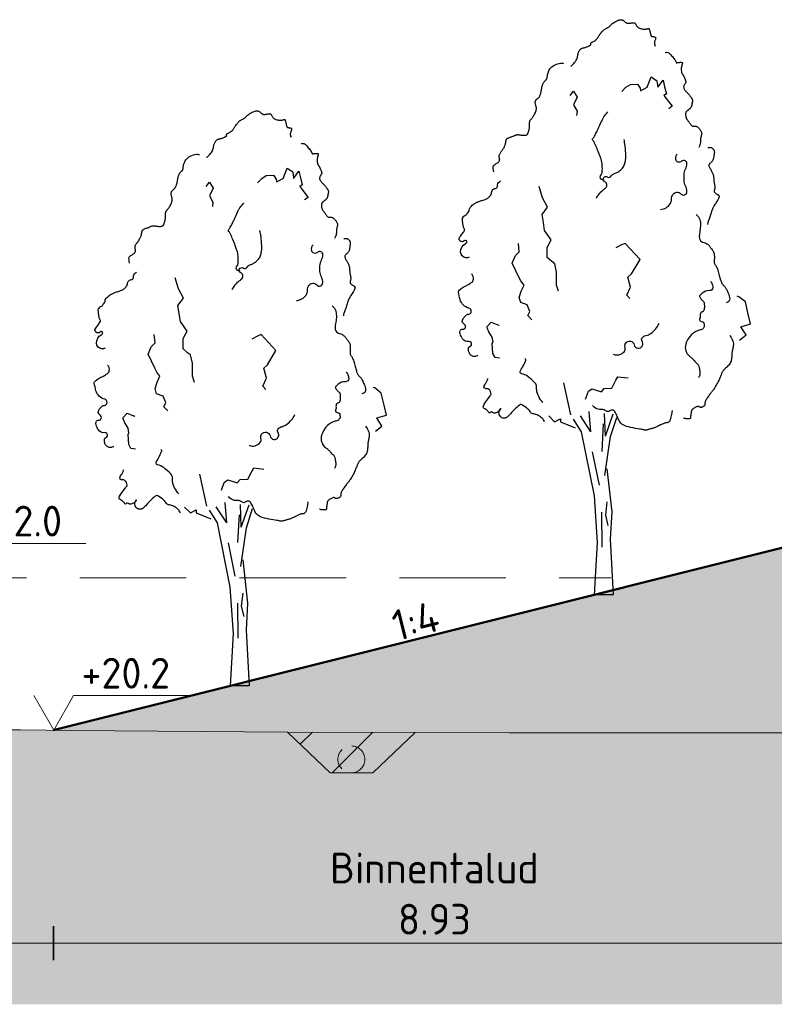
# Model space of a CAD drawing. Header units: metres. Extents: x 161377 to 162521, y 378914 to 379231.
# Tile 56 of 77: x 161836 to 161845, y 379163 to 379174. Entities that reach past the tile are written whole.
import ezdxf

# ---------------------------------------------------------------- set-up
doc = ezdxf.new("R2010")
doc.units = ezdxf.units.M
doc.linetypes.add('DASHED2', pattern=[0.375, 0.25, -0.125])
doc.linetypes.add('HIDDEN', pattern=[9.525, 6.35, -3.175])
for name, color, linetype, lineweight in [('B-WE-GR-MAAIVELD-GD', 253, 'Continuous', 18), ('N-XX-GR-BOOM-SD', 90, 'Continuous', 25), ('N-XX-GW-GROND_TEELAARDE-WERK-A-200', 7, 'Continuous', 18), ('N-XX-GW-WATERGANG-GD', 90, 'Continuous', 50), ('X-XX-AL-M', 7, 'Continuous', 18), ('X-XX-AL-NAP-M', 7, 'Continuous', 18)]:
    doc.layers.add(name, color=color, linetype=linetype, lineweight=lineweight)
doc.layers.add('N-WE-GW-GROND-A', color=7, linetype='Continuous', lineweight=35, true_color=0xffdf7f)
doc.layers.add('waterspiegel', color=7, linetype='Continuous', lineweight=13, true_color=0x0544ff)
doc.styles.add('RH-NLCS-A', font='NLCS-ISO.ttf')
doc.dimstyles.new('RH-NLCS-IT-A$0', dxfattribs={"dimscale": 0, "dimtxt": 2.5, "dimasz": 2.5, "dimexe": 1, "dimexo": 5, "dimgap": 0.5, "dimtad": 1, "dimzin": 1, "dimdsep": 46, "dimtxsty": 'RH-NLCS-A', "dimcen": 2.5, "dimdle": 1, "dimclrd": 256, "dimclre": 8, "dimclrt": 256, "dimadec": 0, "dimazin": 0, "dimtfac": 1, "dimtmove": 0, "dimatfit": 3, "dimfxl": 1, "dimfxlon": 1, "dimlwd": -1, "dimlwe": 13, "dimarcsym": 1})

# ---------------------------------------------------------------- blocks, each defined once
blk = doc.blocks.new('Peilmaat')
blk.add_lwpolyline([(-0.1617, 0.28), (0, 0), (0.1617, 0.28), (1.1425, 0.28)])
at = {"style": 'RH-NLCS-A'}
blk.add_attdef('NAP', (0.2266, 0.3375), '', height=0.25, dxfattribs=at)
blk = doc.blocks.new('*D15')
at = {"layer": 'Defpoints', "color": 0, "transparency": 16777216}
for p in [(161845.213, 379168.014), (161836.28, 379165.779), (161845.213, 379163.282)]:
    blk.add_point(p, dxfattribs=at)
at = {"layer": 'X-XX-AL-M', "color": 8, "linetype": 'HIDDEN', "lineweight": 13, "transparency": 16777216}
for p, q in [((161836.28, 379163.482), (161836.28, 379163.082)), ((161845.213, 379163.482), (161845.213, 379163.082))]:
    blk.add_line(p, q, dxfattribs=at)
at = {"layer": 'X-XX-AL-M', "transparency": 16777216}
blk.add_line((161836.08, 379163.282), (161845.413, 379163.282), dxfattribs=at)
at = {"layer": 'X-XX-AL-M', "transparency": 16777216, "insert": (161840.746, 379163.862), "char_height": 0.36, "attachment_point": 5, "style": 'RH-NLCS-A'}
blk.add_mtext('Binnentalud  \\P8.93', dxfattribs=at)
blk = doc.blocks.new('_None')
blk = doc.blocks.new('*D19')
at = {"layer": 'Defpoints', "color": 0, "transparency": 16777216}
for p in [(161827.21, 379165.788), (161836.272, 379165.779), (161836.272, 379163.282)]:
    blk.add_point(p, dxfattribs=at)
at = {"layer": 'X-XX-AL-M', "color": 8, "linetype": 'HIDDEN', "lineweight": 13, "transparency": 16777216}
for p, q in [((161827.21, 379163.482), (161827.21, 379163.082)), ((161836.272, 379163.482), (161836.272, 379163.082))]:
    blk.add_line(p, q, dxfattribs=at)
at = {"layer": 'X-XX-AL-M', "transparency": 16777216}
blk.add_line((161827.01, 379163.282), (161836.472, 379163.282), dxfattribs=at)
at = {"layer": 'X-XX-AL-M', "transparency": 16777216, "insert": (161831.741, 379163.562), "char_height": 0.36, "attachment_point": 5, "style": 'RH-NLCS-A'}
blk.add_mtext('Bestaand bos ', dxfattribs=at)
blk = doc.blocks.new('Vboom')
at = {"color": 1, "true_color": 0xff0000}
for p, q in [((-0.078, 3.821), (-0.325, 4.198)), ((-0.078, 3.821), (-0.118, 4.301)), ((0.263, 3.725), (0.24, 4.255)), ((0.263, 3.725), (0.447, 4.244)), ((0.381, 3.711), (0.528, 4.163)), ((-0.048, 3.356), (0.113, 2.572)), ((0.297, 2.179), (0.263, 1.868)), ((0.171, 1.937), (0.182, 1.119)), ((0.263, 1.868), (0.321, 1.626)), ((0.445, 0), (0, 0))]:
    blk.add_line(p, q, dxfattribs=at)
for points in [[(-0.55, 12.392), (-0.544, 12.397), (-0.533, 12.407), (-0.517, 12.422), (-0.499, 12.441), (-0.479, 12.463), (-0.459, 12.486), (-0.44, 12.511), (-0.423, 12.536), (-0.411, 12.56), (-0.402, 12.583), (-0.395, 12.606), (-0.39, 12.627), (-0.386, 12.648), (-0.383, 12.668), (-0.38, 12.687), (-0.375, 12.706), (-0.369, 12.723), (-0.362, 12.74), (-0.353, 12.755), (-0.344, 12.769), (-0.334, 12.782), (-0.324, 12.793), (-0.314, 12.803), (-0.304, 12.81), (-0.294, 12.816), (-0.285, 12.821), (-0.276, 12.824), (-0.267, 12.826), (-0.257, 12.828), (-0.247, 12.83), (-0.235, 12.832), (-0.223, 12.835), (-0.209, 12.839), (-0.194, 12.844), (-0.179, 12.85), (-0.163, 12.856), (-0.148, 12.862), (-0.133, 12.868), (-0.12, 12.874), (-0.109, 12.879), (-0.1, 12.884), (-0.093, 12.889), (-0.088, 12.893), (-0.084, 12.896), (-0.082, 12.9), (-0.081, 12.903), (-0.08, 12.907), (-0.081, 12.911), (-0.082, 12.915), (-0.082, 12.92), (-0.083, 12.924), (-0.083, 12.93), (-0.082, 12.935), (-0.079, 12.941), (-0.074, 12.946), (-0.067, 12.952), (-0.057, 12.958), (-0.045, 12.965), (-0.032, 12.971), (-0.018, 12.979), (-0.003, 12.986), (0.012, 12.995), (0.027, 13.004), (0.04, 13.014), (0.052, 13.025), (0.063, 13.037), (0.072, 13.05), (0.081, 13.063), (0.09, 13.078), (0.1, 13.094), (0.11, 13.11), (0.121, 13.128), (0.134, 13.146), (0.148, 13.164), (0.162, 13.183), (0.177, 13.201), (0.193, 13.218), (0.208, 13.234), (0.223, 13.249), (0.238, 13.261), (0.252, 13.27), (0.265, 13.278), (0.277, 13.284), (0.289, 13.29), (0.301, 13.295), (0.312, 13.3), (0.323, 13.306), (0.335, 13.314), (0.347, 13.323), (0.359, 13.334), (0.372, 13.347), (0.386, 13.361), (0.401, 13.375), (0.417, 13.389), (0.435, 13.404), (0.454, 13.418), (0.474, 13.432), (0.496, 13.444), (0.519, 13.456), (0.542, 13.466), (0.564, 13.475), (0.586, 13.482), (0.606, 13.486), (0.624, 13.488), (0.64, 13.488), (0.654, 13.486), (0.665, 13.481), (0.676, 13.476), (0.685, 13.469), (0.694, 13.461), (0.702, 13.453), (0.711, 13.445), (0.719, 13.438), (0.728, 13.431), (0.738, 13.424), (0.747, 13.419), (0.758, 13.414), (0.768, 13.41), (0.779, 13.406), (0.79, 13.404), (0.802, 13.404), (0.813, 13.404), (0.825, 13.405), (0.837, 13.406), (0.849, 13.408), (0.862, 13.41), (0.873, 13.413), (0.885, 13.415), (0.897, 13.417), (0.908, 13.419), (0.918, 13.419), (0.928, 13.419), (0.938, 13.418), (0.947, 13.415), (0.955, 13.41), (0.962, 13.404), (0.968, 13.395), (0.974, 13.385), (0.98, 13.373), (0.986, 13.361), (0.993, 13.348), (1.002, 13.335), (1.012, 13.323), (1.025, 13.311), (1.04, 13.301), (1.057, 13.292), (1.076, 13.285), (1.096, 13.279), (1.117, 13.274), (1.138, 13.27), (1.158, 13.268), (1.176, 13.267), (1.194, 13.267), (1.209, 13.269), (1.223, 13.271), (1.236, 13.273), (1.247, 13.276), (1.256, 13.278), (1.264, 13.281), (1.271, 13.282), (1.276, 13.283), (1.28, 13.283), (1.284, 13.281), (1.287, 13.278), (1.289, 13.274), (1.291, 13.268), (1.293, 13.261), (1.296, 13.252), (1.299, 13.241), (1.302, 13.229), (1.305, 13.216), (1.309, 13.202), (1.312, 13.188), (1.316, 13.174), (1.319, 13.161), (1.322, 13.149), (1.325, 13.138), (1.327, 13.128), (1.329, 13.12), (1.332, 13.113), (1.335, 13.108), (1.34, 13.103), (1.345, 13.099), (1.352, 13.096), (1.36, 13.094), (1.37, 13.093), (1.38, 13.092), (1.391, 13.091), (1.402, 13.089), (1.412, 13.088), (1.421, 13.085), (1.428, 13.082), (1.434, 13.077), (1.438, 13.071), (1.44, 13.065), (1.441, 13.056), (1.44, 13.047), (1.438, 13.037), (1.435, 13.025), (1.43, 13.012), (1.425, 12.998), (1.42, 12.983), (1.416, 12.967), (1.413, 12.95), (1.412, 12.932), (1.414, 12.912), (1.419, 12.891), (1.429, 12.869)], [(1.665, 12.717), (1.679, 12.722), (1.693, 12.725), (1.707, 12.725), (1.721, 12.723), (1.736, 12.718), (1.75, 12.709), (1.766, 12.698), (1.782, 12.683), (1.799, 12.665), (1.817, 12.645), (1.834, 12.623), (1.852, 12.601), (1.868, 12.579), (1.883, 12.557), (1.896, 12.538), (1.907, 12.521), (1.916, 12.508), (1.921, 12.498), (1.925, 12.49), (1.927, 12.485), (1.928, 12.482), (1.927, 12.48), (1.927, 12.479), (1.926, 12.478), (1.925, 12.478), (1.925, 12.478), (1.925, 12.478), (1.927, 12.478), (1.93, 12.479), (1.934, 12.479), (1.941, 12.48), (1.95, 12.481), (1.961, 12.483), (1.974, 12.484), (1.988, 12.486), (2.002, 12.488), (2.017, 12.489), (2.03, 12.489), (2.042, 12.489), (2.053, 12.488), (2.06, 12.486), (2.065, 12.483), (2.068, 12.479), (2.069, 12.474), (2.069, 12.468), (2.068, 12.462), (2.065, 12.454), (2.063, 12.446), (2.06, 12.437), (2.057, 12.428), (2.054, 12.418), (2.052, 12.407), (2.049, 12.396), (2.047, 12.384), (2.045, 12.371), (2.044, 12.358), (2.043, 12.344), (2.043, 12.331), (2.043, 12.317), (2.044, 12.303), (2.045, 12.289), (2.046, 12.276), (2.049, 12.264), (2.051, 12.253), (2.054, 12.242), (2.058, 12.233), (2.061, 12.225), (2.065, 12.218), (2.069, 12.211), (2.073, 12.205), (2.076, 12.2), (2.08, 12.195), (2.083, 12.191), (2.086, 12.187), (2.089, 12.183), (2.092, 12.179), (2.096, 12.174), (2.099, 12.168), (2.103, 12.161), (2.107, 12.152), (2.112, 12.141), (2.117, 12.13), (2.122, 12.117), (2.127, 12.104), (2.132, 12.091), (2.137, 12.078), (2.142, 12.067), (2.145, 12.057), (2.148, 12.048), (2.151, 12.041), (2.152, 12.036), (2.152, 12.031), (2.152, 12.026), (2.15, 12.02), (2.147, 12.015), (2.143, 12.008), (2.138, 11.999), (2.131, 11.99), (2.125, 11.979), (2.118, 11.967), (2.112, 11.955), (2.106, 11.942), (2.102, 11.93), (2.099, 11.917), (2.098, 11.905), (2.1, 11.893), (2.102, 11.881), (2.107, 11.869), (2.112, 11.858), (2.119, 11.847), (2.126, 11.837), (2.134, 11.827), (2.143, 11.817), (2.152, 11.807), (2.162, 11.797), (2.171, 11.787), (2.181, 11.778), (2.191, 11.768), (2.201, 11.758), (2.21, 11.748), (2.219, 11.738), (2.228, 11.727), (2.237, 11.717), (2.245, 11.706), (2.253, 11.696), (2.26, 11.685), (2.267, 11.675), (2.274, 11.666), (2.28, 11.657), (2.285, 11.648), (2.29, 11.639), (2.295, 11.631), (2.298, 11.623), (2.301, 11.615), (2.304, 11.608), (2.305, 11.601), (2.306, 11.594), (2.306, 11.587), (2.306, 11.579), (2.305, 11.572), (2.303, 11.564), (2.302, 11.555), (2.3, 11.546), (2.298, 11.536), (2.296, 11.525), (2.294, 11.514), (2.292, 11.501), (2.29, 11.489), (2.287, 11.477), (2.283, 11.465), (2.279, 11.453), (2.275, 11.442), (2.269, 11.432), (2.263, 11.424), (2.256, 11.416), (2.249, 11.408), (2.242, 11.402), (2.235, 11.396), (2.229, 11.391), (2.223, 11.386), (2.217, 11.381), (2.212, 11.377), (2.208, 11.373), (2.203, 11.37), (2.199, 11.366), (2.195, 11.362), (2.19, 11.359), (2.186, 11.355), (2.18, 11.351), (2.175, 11.347), (2.169, 11.342), (2.163, 11.337), (2.158, 11.33), (2.153, 11.323), (2.149, 11.314), (2.146, 11.303), (2.144, 11.291), (2.143, 11.277), (2.143, 11.263), (2.144, 11.248), (2.146, 11.233), (2.148, 11.219), (2.151, 11.206), (2.154, 11.194), (2.158, 11.183), (2.162, 11.174), (2.166, 11.166), (2.171, 11.158), (2.177, 11.15), (2.184, 11.141), (2.191, 11.131), (2.2, 11.12), (2.209, 11.107), (2.219, 11.092), (2.23, 11.076), (2.241, 11.06), (2.253, 11.045), (2.264, 11.031), (2.275, 11.018), (2.286, 11.008), (2.296, 11), (2.305, 10.995), (2.314, 10.992), (2.323, 10.99), (2.332, 10.99), (2.34, 10.991), (2.348, 10.992), (2.357, 10.993), (2.365, 10.993), (2.374, 10.993), (2.383, 10.992), (2.392, 10.989), (2.401, 10.986), (2.411, 10.981), (2.422, 10.974), (2.433, 10.965), (2.444, 10.954), (2.455, 10.941), (2.467, 10.927), (2.478, 10.912), (2.488, 10.897), (2.498, 10.883), (2.506, 10.869), (2.512, 10.856), (2.517, 10.844), (2.52, 10.834), (2.522, 10.825), (2.522, 10.816), (2.521, 10.808), (2.52, 10.801), (2.517, 10.792), (2.515, 10.784), (2.512, 10.775), (2.509, 10.764), (2.506, 10.753), (2.503, 10.741), (2.501, 10.728), (2.498, 10.715), (2.497, 10.7), (2.496, 10.684), (2.495, 10.667), (2.495, 10.648), (2.494, 10.628), (2.491, 10.606), (2.486, 10.581), (2.478, 10.555), (2.467, 10.525), (2.451, 10.492)], [(-2.358, 9.917), (-2.367, 9.96), (-2.372, 9.995), (-2.374, 10.021), (-2.372, 10.041), (-2.367, 10.057), (-2.36, 10.068), (-2.35, 10.077), (-2.339, 10.086), (-2.326, 10.094), (-2.313, 10.103), (-2.299, 10.113), (-2.284, 10.122), (-2.27, 10.132), (-2.257, 10.141), (-2.246, 10.151), (-2.236, 10.161), (-2.229, 10.17), (-2.224, 10.18), (-2.22, 10.189), (-2.219, 10.199), (-2.218, 10.208), (-2.219, 10.218), (-2.22, 10.227), (-2.222, 10.237), (-2.225, 10.247), (-2.227, 10.258), (-2.229, 10.268), (-2.231, 10.279), (-2.231, 10.291), (-2.23, 10.302), (-2.228, 10.314), (-2.224, 10.327), (-2.218, 10.34), (-2.21, 10.353), (-2.201, 10.367), (-2.191, 10.381), (-2.18, 10.396), (-2.168, 10.411), (-2.157, 10.426), (-2.146, 10.442), (-2.135, 10.458), (-2.126, 10.474), (-2.117, 10.491), (-2.109, 10.507), (-2.102, 10.523), (-2.095, 10.538), (-2.09, 10.553), (-2.085, 10.566), (-2.082, 10.578), (-2.079, 10.59), (-2.077, 10.6), (-2.076, 10.61), (-2.075, 10.619), (-2.074, 10.627), (-2.073, 10.636), (-2.072, 10.644), (-2.07, 10.652), (-2.069, 10.661), (-2.066, 10.669), (-2.062, 10.677), (-2.057, 10.685), (-2.051, 10.693), (-2.043, 10.7), (-2.033, 10.707), (-2.021, 10.714), (-2.007, 10.72), (-1.992, 10.726), (-1.976, 10.732), (-1.959, 10.738), (-1.942, 10.743), (-1.926, 10.749), (-1.91, 10.755), (-1.895, 10.761), (-1.882, 10.767), (-1.868, 10.773), (-1.856, 10.779), (-1.843, 10.784), (-1.831, 10.788), (-1.818, 10.791), (-1.806, 10.793), (-1.792, 10.793), (-1.778, 10.792), (-1.764, 10.791), (-1.75, 10.788), (-1.735, 10.786), (-1.72, 10.783), (-1.704, 10.781), (-1.689, 10.779), (-1.674, 10.778), (-1.658, 10.777), (-1.643, 10.777), (-1.629, 10.778), (-1.616, 10.78), (-1.604, 10.783), (-1.593, 10.786), (-1.583, 10.79), (-1.575, 10.795), (-1.569, 10.8), (-1.564, 10.806), (-1.56, 10.813), (-1.557, 10.821), (-1.554, 10.829), (-1.551, 10.838), (-1.548, 10.848), (-1.544, 10.858), (-1.54, 10.869), (-1.536, 10.88), (-1.533, 10.893), (-1.529, 10.905), (-1.526, 10.919), (-1.523, 10.933), (-1.521, 10.947), (-1.519, 10.962), (-1.518, 10.977), (-1.518, 10.992), (-1.518, 11.007), (-1.518, 11.022), (-1.518, 11.037), (-1.518, 11.051), (-1.518, 11.064), (-1.517, 11.076), (-1.516, 11.087), (-1.514, 11.097), (-1.511, 11.106), (-1.508, 11.115), (-1.505, 11.123), (-1.501, 11.13), (-1.497, 11.137), (-1.492, 11.144), (-1.487, 11.15), (-1.481, 11.157), (-1.475, 11.165), (-1.467, 11.174), (-1.459, 11.184), (-1.45, 11.196), (-1.44, 11.21), (-1.428, 11.227), (-1.416, 11.246), (-1.404, 11.267), (-1.392, 11.288), (-1.381, 11.311), (-1.372, 11.333), (-1.364, 11.356), (-1.36, 11.377), (-1.357, 11.398), (-1.358, 11.417), (-1.36, 11.436), (-1.364, 11.453), (-1.368, 11.47), (-1.373, 11.486), (-1.377, 11.502), (-1.38, 11.517), (-1.382, 11.531), (-1.383, 11.546), (-1.382, 11.559), (-1.38, 11.572), (-1.376, 11.584), (-1.372, 11.595), (-1.366, 11.606), (-1.36, 11.615), (-1.353, 11.622), (-1.345, 11.629), (-1.337, 11.636), (-1.328, 11.642), (-1.319, 11.648), (-1.311, 11.655), (-1.302, 11.663), (-1.294, 11.672), (-1.286, 11.683), (-1.279, 11.695), (-1.273, 11.709), (-1.267, 11.725), (-1.261, 11.741), (-1.256, 11.759), (-1.251, 11.778), (-1.246, 11.798), (-1.242, 11.819), (-1.238, 11.84), (-1.234, 11.862), (-1.23, 11.884), (-1.226, 11.906), (-1.222, 11.926), (-1.217, 11.946), (-1.212, 11.964), (-1.206, 11.98), (-1.199, 11.995), (-1.192, 12.008), (-1.185, 12.02), (-1.177, 12.031), (-1.17, 12.04), (-1.162, 12.049), (-1.154, 12.057), (-1.147, 12.064), (-1.14, 12.071), (-1.133, 12.077), (-1.127, 12.084), (-1.121, 12.09), (-1.116, 12.097), (-1.112, 12.104), (-1.109, 12.111), (-1.106, 12.119), (-1.104, 12.129), (-1.103, 12.139), (-1.102, 12.151), (-1.1, 12.164), (-1.098, 12.18), (-1.094, 12.197), (-1.09, 12.217), (-1.084, 12.239), (-1.076, 12.263), (-1.066, 12.288), (-1.054, 12.313), (-1.038, 12.339), (-1.018, 12.363), (-0.995, 12.387), (-0.967, 12.408), (-0.934, 12.426), (-0.899, 12.441), (-0.862, 12.453), (-0.826, 12.462), (-0.792, 12.468), (-0.762, 12.469), (-0.738, 12.467), (-0.721, 12.46)], [(2.669, 10.49), (2.686, 10.492), (2.701, 10.494), (2.713, 10.495), (2.723, 10.496), (2.731, 10.495), (2.739, 10.494), (2.746, 10.492), (2.753, 10.488), (2.761, 10.484), (2.77, 10.478), (2.778, 10.471), (2.787, 10.463), (2.795, 10.454), (2.802, 10.445), (2.808, 10.435), (2.813, 10.424), (2.816, 10.413), (2.818, 10.401), (2.819, 10.389), (2.819, 10.377), (2.818, 10.363), (2.816, 10.349), (2.814, 10.334), (2.812, 10.318), (2.81, 10.301), (2.808, 10.284), (2.805, 10.266), (2.802, 10.248), (2.798, 10.231), (2.793, 10.214), (2.786, 10.198), (2.779, 10.182), (2.77, 10.169), (2.759, 10.156), (2.748, 10.145), (2.737, 10.134), (2.726, 10.124), (2.716, 10.115), (2.707, 10.107), (2.7, 10.098), (2.694, 10.09), (2.691, 10.082), (2.69, 10.073), (2.691, 10.064), (2.693, 10.054), (2.697, 10.044), (2.702, 10.032), (2.708, 10.019), (2.716, 10.004), (2.725, 9.989), (2.734, 9.972), (2.743, 9.955), (2.752, 9.938), (2.761, 9.921), (2.77, 9.904), (2.777, 9.888), (2.783, 9.873), (2.788, 9.859), (2.792, 9.845), (2.795, 9.832), (2.798, 9.819), (2.8, 9.806), (2.801, 9.793), (2.803, 9.78), (2.804, 9.766), (2.805, 9.751), (2.806, 9.736), (2.808, 9.721), (2.809, 9.705), (2.811, 9.689), (2.813, 9.674), (2.816, 9.658), (2.819, 9.642), (2.822, 9.626), (2.825, 9.611), (2.827, 9.596), (2.83, 9.581), (2.831, 9.566), (2.831, 9.552), (2.83, 9.538), (2.828, 9.525), (2.825, 9.512), (2.821, 9.5), (2.818, 9.488), (2.815, 9.476), (2.814, 9.465), (2.816, 9.455), (2.82, 9.445), (2.827, 9.435), (2.837, 9.426), (2.849, 9.417), (2.862, 9.408), (2.875, 9.4), (2.888, 9.393), (2.9, 9.386), (2.91, 9.379), (2.918, 9.373), (2.924, 9.367), (2.928, 9.361), (2.93, 9.356), (2.931, 9.351), (2.931, 9.345), (2.93, 9.34), (2.929, 9.334), (2.928, 9.328), (2.926, 9.321), (2.924, 9.313), (2.92, 9.304), (2.916, 9.293), (2.91, 9.28), (2.902, 9.265), (2.892, 9.248), (2.879, 9.228), (2.865, 9.206), (2.85, 9.181), (2.834, 9.156), (2.818, 9.128), (2.802, 9.1), (2.787, 9.072), (2.774, 9.044), (2.762, 9.016), (2.752, 8.989), (2.744, 8.962), (2.736, 8.936), (2.729, 8.911), (2.723, 8.886), (2.716, 8.862), (2.708, 8.839), (2.7, 8.818), (2.692, 8.797), (2.683, 8.777), (2.675, 8.757), (2.669, 8.738), (2.664, 8.72), (2.661, 8.701), (2.661, 8.683)], [(2.395, 8.917), (2.446, 8.862), (2.477, 8.799), (2.491, 8.731), (2.493, 8.66), (2.487, 8.589), (2.477, 8.521), (2.468, 8.459), (2.463, 8.405), (2.467, 8.363), (2.479, 8.33), (2.496, 8.305), (2.518, 8.286), (2.543, 8.273), (2.569, 8.263), (2.595, 8.254), (2.618, 8.246), (2.639, 8.236), (2.657, 8.225), (2.672, 8.213), (2.686, 8.2), (2.698, 8.186), (2.71, 8.171), (2.721, 8.156), (2.732, 8.141), (2.744, 8.126), (2.756, 8.111), (2.769, 8.095), (2.781, 8.078), (2.792, 8.06), (2.801, 8.041), (2.809, 8.02), (2.815, 7.997), (2.818, 7.972), (2.82, 7.945), (2.82, 7.918), (2.819, 7.89), (2.817, 7.864), (2.816, 7.838), (2.816, 7.815), (2.817, 7.795), (2.82, 7.779), (2.825, 7.765), (2.831, 7.753), (2.838, 7.741), (2.847, 7.73), (2.855, 7.717), (2.865, 7.703), (2.874, 7.685), (2.883, 7.664), (2.892, 7.639), (2.901, 7.611), (2.909, 7.582), (2.917, 7.552), (2.925, 7.522), (2.933, 7.492), (2.941, 7.464), (2.948, 7.437), (2.955, 7.412), (2.962, 7.39), (2.969, 7.369), (2.976, 7.35), (2.983, 7.333), (2.99, 7.318), (2.997, 7.305), (3.005, 7.293), (3.012, 7.283), (3.021, 7.273), (3.029, 7.265), (3.037, 7.256), (3.046, 7.247), (3.055, 7.238), (3.064, 7.227), (3.073, 7.216), (3.082, 7.202), (3.091, 7.187), (3.101, 7.17), (3.111, 7.15), (3.122, 7.127), (3.133, 7.102), (3.146, 7.073), (3.158, 7.041), (3.169, 7.007), (3.177, 6.972), (3.18, 6.939), (3.175, 6.909), (3.16, 6.883), (3.134, 6.863), (3.094, 6.851)], [(3.18, 6.092), (3.213, 6.037), (3.236, 5.99), (3.252, 5.95), (3.261, 5.916), (3.265, 5.886), (3.265, 5.861), (3.262, 5.838), (3.258, 5.817), (3.254, 5.796), (3.25, 5.776), (3.245, 5.756), (3.241, 5.736), (3.238, 5.715), (3.235, 5.694), (3.232, 5.673), (3.23, 5.65), (3.229, 5.627), (3.228, 5.603), (3.227, 5.578), (3.225, 5.552), (3.222, 5.527), (3.217, 5.502), (3.21, 5.477), (3.2, 5.453), (3.188, 5.43), (3.173, 5.408), (3.156, 5.387), (3.138, 5.367), (3.119, 5.349), (3.101, 5.332), (3.084, 5.316), (3.068, 5.301), (3.054, 5.288), (3.042, 5.276), (3.032, 5.265), (3.023, 5.254), (3.015, 5.243), (3.008, 5.232), (3.002, 5.22), (2.995, 5.208), (2.989, 5.194), (2.983, 5.178), (2.977, 5.162), (2.97, 5.144), (2.963, 5.124), (2.954, 5.103), (2.945, 5.08), (2.934, 5.055), (2.922, 5.029), (2.908, 5.001), (2.894, 4.973), (2.879, 4.945), (2.864, 4.918), (2.849, 4.891), (2.834, 4.866), (2.82, 4.844), (2.807, 4.823), (2.795, 4.806), (2.782, 4.79), (2.771, 4.775), (2.759, 4.76), (2.747, 4.746), (2.735, 4.73), (2.722, 4.714), (2.708, 4.696), (2.694, 4.677), (2.68, 4.657), (2.666, 4.637), (2.653, 4.617), (2.641, 4.598), (2.63, 4.581), (2.621, 4.565), (2.614, 4.551), (2.608, 4.54), (2.605, 4.53), (2.602, 4.521), (2.6, 4.513), (2.599, 4.506), (2.599, 4.499), (2.599, 4.492), (2.598, 4.484), (2.598, 4.476), (2.596, 4.468), (2.595, 4.46), (2.592, 4.452), (2.588, 4.444), (2.583, 4.436), (2.576, 4.428), (2.568, 4.421), (2.558, 4.414), (2.548, 4.409), (2.537, 4.404), (2.525, 4.4), (2.514, 4.397), (2.503, 4.396), (2.493, 4.396), (2.484, 4.399), (2.476, 4.402), (2.469, 4.406), (2.461, 4.41), (2.453, 4.414), (2.444, 4.416), (2.433, 4.417), (2.421, 4.416), (2.408, 4.413), (2.392, 4.407), (2.376, 4.399), (2.36, 4.39), (2.343, 4.38), (2.328, 4.37), (2.315, 4.359), (2.303, 4.348), (2.294, 4.337), (2.288, 4.327), (2.283, 4.318), (2.28, 4.308), (2.278, 4.299), (2.277, 4.29), (2.276, 4.28), (2.275, 4.27), (2.274, 4.26), (2.272, 4.25), (2.27, 4.239), (2.268, 4.228), (2.266, 4.217), (2.264, 4.207), (2.263, 4.196), (2.262, 4.186), (2.262, 4.176), (2.263, 4.167), (2.262, 4.158), (2.261, 4.151), (2.258, 4.144), (2.253, 4.138), (2.245, 4.133), (2.233, 4.129), (2.218, 4.127), (2.199, 4.127), (2.179, 4.127), (2.158, 4.129), (2.138, 4.132), (2.12, 4.137), (2.105, 4.142), (2.094, 4.149)], [(1.828, 4.321), (1.827, 4.311), (1.824, 4.291), (1.819, 4.265), (1.813, 4.234), (1.806, 4.201), (1.799, 4.167), (1.79, 4.135), (1.782, 4.108), (1.773, 4.085), (1.764, 4.068), (1.755, 4.056), (1.745, 4.048), (1.736, 4.042), (1.727, 4.039), (1.718, 4.038), (1.709, 4.037), (1.7, 4.037), (1.691, 4.036), (1.681, 4.035), (1.671, 4.033), (1.659, 4.03), (1.647, 4.027), (1.632, 4.021), (1.615, 4.014), (1.596, 4.006), (1.576, 3.995), (1.554, 3.984), (1.531, 3.973), (1.509, 3.961), (1.487, 3.95), (1.466, 3.94), (1.448, 3.931), (1.431, 3.924), (1.416, 3.918), (1.403, 3.913), (1.391, 3.91), (1.379, 3.907), (1.366, 3.904), (1.354, 3.901), (1.34, 3.897), (1.325, 3.893), (1.308, 3.888), (1.291, 3.883), (1.274, 3.878), (1.258, 3.873), (1.243, 3.869), (1.229, 3.865), (1.217, 3.863), (1.208, 3.861), (1.2, 3.861), (1.192, 3.862), (1.182, 3.864), (1.17, 3.867), (1.152, 3.871), (1.129, 3.876), (1.098, 3.882), (1.059, 3.888), (1.014, 3.895), (0.963, 3.904), (0.91, 3.913), (0.857, 3.925), (0.805, 3.937), (0.756, 3.951), (0.713, 3.968), (0.677, 3.986), (0.648, 4.006), (0.625, 4.027), (0.606, 4.051), (0.59, 4.075), (0.577, 4.101), (0.565, 4.128), (0.554, 4.156), (0.542, 4.184), (0.53, 4.213), (0.517, 4.24), (0.503, 4.265), (0.489, 4.288), (0.475, 4.307), (0.46, 4.322), (0.444, 4.331), (0.428, 4.335), (0.413, 4.334), (0.397, 4.329), (0.381, 4.322), (0.365, 4.314), (0.35, 4.306), (0.336, 4.3), (0.322, 4.297), (0.309, 4.298), (0.297, 4.303), (0.285, 4.31), (0.272, 4.318), (0.258, 4.327), (0.242, 4.335), (0.224, 4.342), (0.204, 4.346), (0.18, 4.347), (0.154, 4.347), (0.126, 4.348), (0.095, 4.352), (0.063, 4.362), (0.029, 4.378), (-0.005, 4.405), (-0.04, 4.444)]]:
    blk.add_lwpolyline(points, dxfattribs=at)
at = {"color": 1, "true_color": 0xff0000, "flags": 128}
for points in [[(0.644, 11.801), (0.745, 11.904), (0.848, 11.968), (1.016, 11.977), (1.079, 11.881), (1.089, 11.824), (1.242, 11.904), (1.339, 12.145), (1.446, 12.073), (1.462, 12.067), (1.476, 12.007), (1.489, 11.903), (1.616, 12.073), (1.652, 11.917), (1.694, 11.753), (1.635, 11.711), (1.832, 11.457), (1.748, 11.397)], [(-0.563, 11.712), (-0.483, 11.813), (-0.399, 11.674), (-0.485, 11.495), (-0.402, 11.346), (-0.416, 11.243)], [(-0.835, 7.119), (-0.882, 7.265), (-0.886, 7.568), (-0.928, 7.764), (-0.997, 7.815), (-1.103, 7.909), (-1.102, 8.15), (-1.009, 8.323), (-1.166, 8.548), (-1.194, 8.729), (-1.223, 8.92), (-1.094, 9.095), (-1.213, 9.313), (-1.289, 9.573)], [(-1.461, 6.451), (-1.557, 6.549), (-1.509, 6.648), (-1.573, 6.798), (-1.726, 6.854), (-1.76, 6.973), (-1.715, 7.123), (-1.647, 7.265), (-1.723, 7.362), (-1.766, 7.453), (-1.922, 7.781), (-1.85, 7.955), (-1.76, 8.048), (-1.779, 8.243)], [(0.835, 6.952), (0.766, 7.032), (0.853, 7.215), (0.789, 7.451), (0.876, 7.531), (1.075, 7.865), (0.73, 8.238), (0.643, 8.206), (0.509, 8.135)], [(3.411, 5.971), (3.562, 6.095), (3.443, 6.285), (3.669, 6.353), (3.616, 6.585), (3.546, 6.869), (3.393, 6.992), (3.356, 7.002)], [(-2.221, 5.549), (-2.326, 5.57), (-2.376, 5.66), (-2.396, 5.894), (-2.374, 5.937), (-2.391, 6.047), (-2.473, 6.17), (-2.511, 6.262), (-2.509, 6.292), (-2.417, 6.396), (-2.265, 6.334), (-2.249, 6.332), (-2.235, 6.319)], [(-0.203, 4.589), (-0.136, 4.773), (-0.057, 4.835), (0.169, 4.763), (0.233, 4.843), (0.417, 4.85), (0.509, 5.032), (0.556, 5.111), (0.793, 5.087)], [(-0.549, 4.218), (-0.712, 4.969)], [(-1.067, 4.195), (-0.93, 4.058), (-0.793, 4.127), (-0.793, 4.058), (-0.449, 3.92)], [(-0.491, 4.121), (-0.303, 3.821), (-0.003, 2.319), (0.072, 1.229), (0, 0)], [(0.185, 3.361), (0.218, 4.013)], [(0.25, 2.798), (0.381, 3.711)], [(0.298, 2.957), (0.411, 1.943), (0.373, 1.304), (0.445, 0)]]:
    blk.add_lwpolyline(points, dxfattribs=at)
at = {"color": 1, "true_color": 0xff0000}
for points in [[(0.235, 9.726, -0.158777), (0.165, 9.75, -0.233308), (0.141, 9.797, -0.182007), (0.161, 9.85, 0.155816), (0.187, 9.912, 0.045058), (0.187, 10.085, 0.058787), (0.16, 10.216, 0.004222), (0.129, 10.304, 0.006596), (0.109, 10.36, 0.009627), (0.05, 10.503, 0.01133), (-0.004, 10.623, 0.125022), (-0.034, 10.659, -0.287204), (-0.043, 10.679, -0.13455), (-0.031, 10.704, 0.057474), (0.005, 10.757, 0.001656), (0.058, 10.861, 0.0025), (0.093, 10.931, 0.011837), (0.127, 11.003, -0.006032), (0.191, 11.146, -0.046726), (0.229, 11.211, -0.023647), (0.321, 11.328)], [(0.05, 9.3, -0.032546), (0.11, 9.391, -0.03526), (0.176, 9.466, -0.036525), (0.228, 9.51, 0.039269), (0.275, 9.551, 0.524816), (0.249, 9.687, -0.70157), (0.257, 9.808, -0.246052), (0.318, 9.796, 0.330237), (0.365, 9.793, 0.082831), (0.398, 9.824, -0.081275), (0.431, 9.855, -0.066365), (0.495, 9.887, 0.059917), (0.566, 9.922, 0.076229), (0.665, 10.008, 0.097021), (0.714, 10.098, 0.037062), (0.737, 10.193, 0.045363), (0.743, 10.273, 0.006717), (0.742, 10.312, 0.002377), (0.736, 10.423, 0.020071), (0.725, 10.531, 0.014267), (0.7, 10.682)], [(1.555, 9.036, 0.101914), (1.686, 9.079, 0.107951), (1.783, 9.167, 0.172666), (1.816, 9.281, -0.173792), (1.849, 9.395, -0.48034), (2.033, 9.404, 0.699728), (2.175, 9.46, 0.110664), (2.142, 9.591, -0.110605), (2.109, 9.721, -0.006472), (2.108, 9.787, -0.006512), (2.109, 9.852, -0.111285), (2.142, 9.983, 0.11249), (2.175, 10.112, 0.670162), (2.05, 10.167, -0.598076), (1.914, 10.21, -0.107528), (1.916, 10.279, -0.106959), (1.946, 10.341)], [(-2.932, 7.92, -0.061597), (-2.973, 7.907, -0.068549), (-3.012, 7.905, -0.377768), (-3.134, 8.036, -0.275847), (-3.022, 8.237, -0.028717), (-3.01, 8.242, 0.055672), (-3.004, 8.246, 1.128102), (-3.055, 8.3, -0.467669), (-3.15, 8.3, -0.043926), (-3.173, 8.333, -0.178724), (-3.174, 8.342, -0.071298), (-3.165, 8.369, -0.036842), (-3.137, 8.415, -0.009471), (-3.106, 8.456, 0.010169), (-3.078, 8.494, 0.016396), (-3.049, 8.538, 0.058895), (-3.043, 8.551, 0.22909), (-3.047, 8.585, -0.102618), (-3.074, 8.654, -0.001984), (-3.081, 8.694, -0.00284), (-3.086, 8.722, -0.015692), (-3.092, 8.778, -0.026096), (-3.094, 8.812, -0.123566), (-3.088, 8.834, -0.050335), (-3.057, 8.879, -0.123683), (-3.015, 8.909, 0.160012), (-2.983, 8.935, 0.092044), (-2.976, 8.953, -0.133826), (-2.97, 8.965, -0.078666), (-2.964, 8.97, 0.049691), (-2.954, 8.977, 0.207036), (-2.934, 9.021, -0.156565), (-2.913, 9.081, -0.059527), (-2.844, 9.152, -0.066018), (-2.768, 9.199, -0.00394), (-2.735, 9.213, -0.004619), (-2.707, 9.225, -0.031042), (-2.627, 9.252, 0.02906), (-2.542, 9.28, 0.07887), (-2.486, 9.313, 0.0611), (-2.428, 9.374, 0.147905), (-2.41, 9.424, -0.120561), (-2.392, 9.486, -0.254022), (-2.318, 9.531, 0.34235), (-2.268, 9.575, 0.082724), (-2.267, 9.594, -0.071752), (-2.266, 9.616, -0.11979), (-2.244, 9.668, -0.113391), (-2.199, 9.707)], [(-2.73, 5.619, -0.13726), (-2.808, 5.588, -0.181103), (-2.871, 5.604, -0.101937), (-2.929, 5.665, -0.1217), (-2.95, 5.732, -0.031179), (-2.95, 5.764, -0.041415), (-2.947, 5.788, -0.247446), (-2.917, 5.824, 0.211909), (-2.88, 5.862, 0.57629), (-2.944, 5.94, -0.298213), (-3.091, 6.005, -0.072479), (-3.146, 6.125, -0.144881), (-3.146, 6.191, -0.371124), (-3.083, 6.232, 0.387334), (-3.023, 6.273, 0.34255), (-3.06, 6.356, -0.37139), (-3.092, 6.436, -0.006859), (-3.083, 6.46, -0.038546), (-3.081, 6.464, -0.020688), (-3.072, 6.479, -0.008761), (-3.05, 6.511, -0.042179), (-3.011, 6.554, -0.0657), (-2.981, 6.577, -0.183427), (-2.967, 6.579, 0.107566), (-2.944, 6.579, 0.792646), (-2.941, 6.723, -0.263682), (-3.147, 6.923, -0.032113), (-3.187, 7.102, -0.209176), (-3.18, 7.131, -0.06387), (-3.138, 7.172, -0.039172), (-3.057, 7.224, -0.009014), (-3.007, 7.25, 0.010983), (-2.966, 7.271, 0.028574), (-2.885, 7.322, 0.061489), (-2.852, 7.352, 0.098913), (-2.846, 7.362, 0.028984), (-2.836, 7.4, 0.13267), (-2.84, 7.464, 0.117747), (-2.878, 7.525)], [(2.727, 7.359, -0.041311), (2.751, 7.323, -0.042244), (2.768, 7.283, -0.038238), (2.781, 7.235, -0.058405), (2.783, 7.203, -0.414693), (2.707, 7.135, 0.202416), (2.534, 7.073, 0.021897), (2.473, 7.012, 0.213758), (2.47, 7.003, 0.105271), (2.475, 6.985, 0.031738), (2.51, 6.933, 0.080024), (2.56, 6.886, -0.184988), (2.577, 6.86, -0.029477), (2.579, 6.85, -0.009899), (2.582, 6.82, -0.022999), (2.585, 6.737, -0.042094), (2.58, 6.691, -0.067896), (2.575, 6.674, -0.039856), (2.559, 6.648, -0.245698), (2.526, 6.631, 0.290975), (2.498, 6.613, 0.072692), (2.487, 6.578, 0.050351), (2.485, 6.526, 0.014603), (2.486, 6.514, -0.02061), (2.486, 6.506, -0.157327), (2.482, 6.493, 0.089134), (2.472, 6.47, 0.467738), (2.515, 6.412, -0.358322), (2.578, 6.352, -0.038489), (2.581, 6.305, -0.085044), (2.577, 6.284, -0.064554), (2.566, 6.264, -0.037905), (2.541, 6.234, -0.17292), (2.505, 6.216, 0.077348), (2.42, 6.193, 0.21853), (2.147, 5.88, 0.311295), (2.241, 5.59, 0.013408), (2.271, 5.568, -0.0379), (2.282, 5.56, -0.010602), (2.339, 5.504, -0.026927), (2.36, 5.48, -0.023313), (2.369, 5.467, 0.018302), (2.381, 5.452, 0.109191), (2.408, 5.428, -0.114091), (2.435, 5.405, -0.07496), (2.444, 5.388, -0.022301), (2.463, 5.324, -0.043297), (2.477, 5.23, -0.053082), (2.475, 5.152, -0.073734), (2.469, 5.134, -0.032843), (2.449, 5.096)], [(0.446, 5.644, 0.171526), (0.588, 5.631, 0.171526), (0.707, 5.709, 0.239798), (0.724, 5.804, -0.227236), (0.739, 5.905, -0.666529), (0.937, 5.864, 0.726468), (1.131, 5.84, 0.263269), (1.123, 5.95, -0.359589), (1.131, 6.035, -0.135967), (1.21, 6.08, 0.095213), (1.327, 6.133, 0.060587), (1.436, 6.233, 0.057857), (1.522, 6.362)], [(-1.203, 4.507, -0.072887), (-1.303, 4.649, -0.080286), (-1.35, 4.8, -0.058621), (-1.353, 4.881, 0.116876), (-1.359, 4.922, 0.104083), (-1.391, 4.971, 0.026813), (-1.558, 5.119, 0.129639), (-1.703, 5.182, -0.416389), (-1.736, 5.228, -0.105912), (-1.712, 5.289, 0.043591), (-1.638, 5.426, 0.004224), (-1.607, 5.497, 0.029199), (-1.604, 5.508, 0.213879), (-1.605, 5.518, 0.069343), (-1.624, 5.541)], [(-1.166, 4.055, 0.036784), (-1.192, 4.108, 0.072313), (-1.21, 4.132, 0.068127), (-1.316, 4.208, 0.075473), (-1.426, 4.246, 0.033705), (-1.447, 4.249, -0.057462), (-1.46, 4.251, -0.197945), (-1.493, 4.278, 0.082036), (-1.555, 4.356, 0.052126), (-1.697, 4.459, 0.251473), (-1.736, 4.461, 0.059835), (-1.756, 4.447, 0.010142), (-1.863, 4.354, 0.038399), (-1.963, 4.248, -0.049754), (-2.042, 4.168, -0.415767), (-2.203, 4.183, -0.365967), (-2.201, 4.362, -0.002133), (-2.196, 4.368, -0.07961), (-2.195, 4.368, -0.7436), (-2.195, 4.367, -0.008654), (-2.208, 4.342, -0.121887), (-2.25, 4.296, -0.089292), (-2.327, 4.262, -0.250646), (-2.385, 4.277, 0.317592), (-2.434, 4.284, 0.160208), (-2.446, 4.271, -0.29699), (-2.455, 4.266, -0.277841), (-2.48, 4.283, 0.117864), (-2.523, 4.335, 0.060549), (-2.569, 4.361, -0.10853), (-2.593, 4.379, -0.137156), (-2.604, 4.401, -0.124668), (-2.602, 4.428, -0.068553), (-2.58, 4.473, -0.015893), (-2.457, 4.647, -0.012888), (-2.43, 4.68, 0.027707), (-2.418, 4.696, 0.193486), (-2.416, 4.708, 0.035542), (-2.431, 4.769, 0.359392), (-2.532, 4.832, -0.590523), (-2.583, 4.902, -0.035503), (-2.554, 4.953, 0.029287), (-2.519, 5.015, 0.006452), (-2.506, 5.042, 0.006358), (-2.493, 5.071)]]:
    blk.add_lwpolyline(points, format="xyb", dxfattribs=at)

msp = doc.modelspace()

# ---------------------------------------------------------------- hatches: boundary and pattern name
at = {"layer": 'N-WE-GW-GROND-A', "transparency": 33554508}
h = msp.add_hatch(color=256, dxfattribs=at)
h.dxf.hatch_style = 1
h.paths.add_polyline_path([(161869.78, 379165.662), (161864.529, 379165.691), (161863.743, 379165.698), (161863.005, 379165.206), (161862.505, 379165.206), (161861.755, 379165.706), (161850.213, 379168.014), (161845.213, 379168.014), (161836.272, 379165.779), (161835.888, 379165.783), (161835.451, 379165.782), (161832.308, 379165.785), (161832.111, 379165.781), (161829.274, 379165.721), (161828.728, 379165.712), (161827.976, 379165.752), (161827.21, 379165.788), (161827.21, 379162.564), (161869.78, 379162.564)])
at = {"layer": 'N-XX-GW-GROND_TEELAARDE-WERK-A-200'}
h = msp.add_hatch(dxfattribs=at)
h.set_pattern_fill('AGW-WERK_AANVULLEN', color=256, scale=0.1, pattern_type=2)
h.set_pattern_definition([(45, (0, 0), (-0.3535533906, 0.3535533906), [])])
h.paths.add_polyline_path([(161839.022, 379165.757), (161840.522, 379165.751), (161840.022, 379165.279), (161839.522, 379165.279)])

# ---------------------------------------------------------------- linework, layer by layer
at = {"layer": 'B-WE-GR-MAAIVELD-GD', "flags": 128}
msp.add_lwpolyline([(161827.21, 379165.788), (161827.976, 379165.752), (161828.728, 379165.712), (161829.274, 379165.721), (161832.111, 379165.781), (161832.308, 379165.785), (161835.451, 379165.782), (161835.888, 379165.783), (161836.491, 379165.777), (161839.022, 379165.757), (161839.522, 379165.279), (161840.022, 379165.279), (161840.522, 379165.751), (161841.628, 379165.748), (161843.048, 379165.748), (161845.006, 379165.746), (161846.628, 379165.747), (161847.805, 379165.747), (161850.208, 379165.744), (161853.521, 379165.727), (161853.789, 379165.725), (161853.982, 379165.725), (161857.369, 379165.726), (161860.159, 379165.715)], dxfattribs=at)
at = {"layer": 'B-WE-GR-MAAIVELD-GD', "linetype": 'DASHED2'}
msp.add_circle((161839.772, 379165.436), 0.158, dxfattribs=at)
at = {"layer": 'N-XX-GW-GROND_TEELAARDE-WERK-A-200'}
msp.add_lwpolyline([(161839.022, 379165.757), (161840.522, 379165.751), (161840.022, 379165.279), (161839.522, 379165.279)], close=True, dxfattribs=at)
at = {"layer": 'N-XX-GW-WATERGANG-GD'}
msp.add_lwpolyline([(161836.272, 379165.779), (161845.213, 379168.014), (161850.213, 379168.014), (161861.755, 379165.706)], dxfattribs=at)
at = {"layer": 'waterspiegel', "linetype": 'DASHED2', "ltscale": 5}
msp.add_line((161827.21, 379167.564), (161842.814, 379167.564), dxfattribs=at)

# ---------------------------------------------------------------- block references
at = {"layer": 'N-XX-GR-BOOM-SD', "xscale": 0.5, "yscale": 0.5, "zscale": 0.5}
for p in [(161842.621, 379167.366), (161838.349, 379166.298)]:
    msp.add_blockref('Vboom', p, dxfattribs=at)
at = {"layer": 'waterspiegel', "xscale": 1.44, "yscale": 1.44, "zscale": 1.44}
msp.add_blockref('Peilmaat', (161835.012, 379167.565), dxfattribs=at).add_auto_attribs({'NAP': '+22.0'})
at = {"layer": 'X-XX-AL-NAP-M', "xscale": 1.44, "yscale": 1.44, "zscale": 1.44}
msp.add_blockref('Peilmaat', (161836.279, 379165.781), dxfattribs=at).add_auto_attribs({'NAP': '+20.2'})

# ---------------------------------------------------------------- texts
at = {"layer": 'X-XX-AL-M', "insert": (161840.218, 379167.17), "char_height": 0.36, "width": 0.89861, "attachment_point": 1, "rotation": 14.04, "style": 'RH-NLCS-A'}
msp.add_mtext('1:4', dxfattribs=at)

# ---------------------------------------------------------------- dimensions: what is measured, and where the dimension line sits
at = {"layer": 'X-XX-AL-M'}
for base, p1, p2, text, picture, middle in [((161845.213, 379163.282), (161836.28, 379165.779), (161845.213, 379168.014), 'Binnentalud  \\P<>', '*D15', (161840.746, 379163.282)), ((161836.272, 379163.282), (161827.21, 379165.788), (161836.272, 379165.779), 'Bestaand bos ', '*D19', (161831.741, 379163.282))]:
    dim = msp.add_linear_dim(base=base, p1=p1, p2=p2, text=text, dimstyle='RH-NLCS-IT-A$0', override={"dimtxt": 1.8, "dimblk1": 'None', "dimblk2": 'None', "dimsah": 1}, dxfattribs=at)
    dim.commit()
    dim.dimension.update_dxf_attribs({"geometry": picture, "text_midpoint": middle, "dimtype": 160})

doc.saveas('drawing.dxf')
